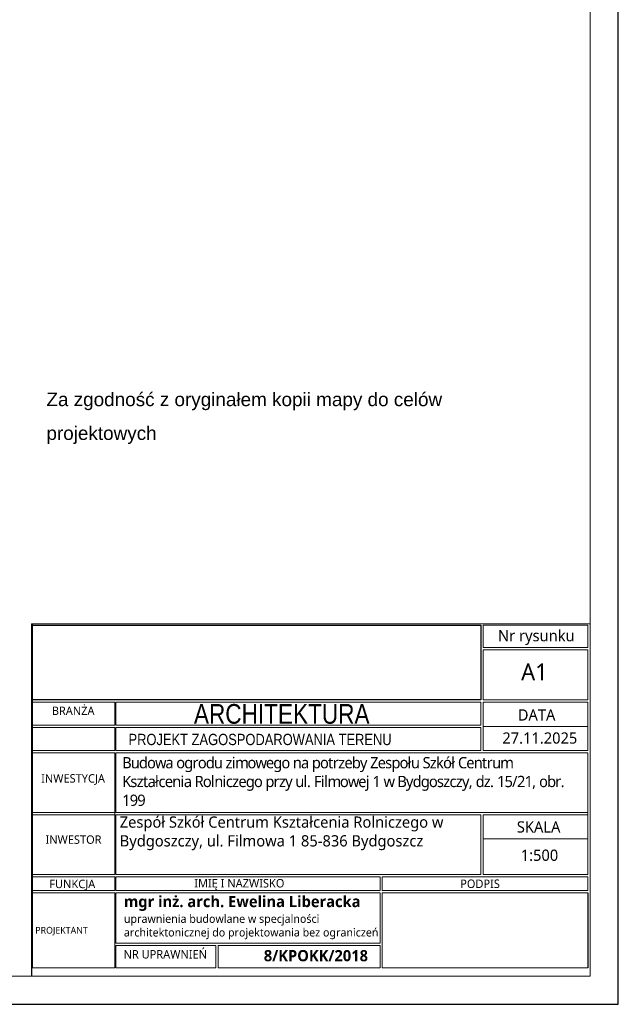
# Model space of a CAD drawing. Header units: millimetres. Extents: x 6503307 to 6504695, y 5886099 to 5887123.
# Tile 27 of 77: x 6503553 to 6503606, y 5886959 to 5887047. Entities that reach past the tile are written whole.
import ezdxf

# ---------------------------------------------------------------- set-up
doc = ezdxf.new("R2010")
doc.units = ezdxf.units.MM
for name, color, linetype, lineweight in [('0-A-wymiary', 7, 'Continuous', 9), ('1_KONST', 5, 'Continuous', 20), ('a_bud istneijacy', 7, 'Continuous', 25)]:
    doc.layers.add(name, color=color, linetype=linetype, lineweight=lineweight)
doc.layers.add('Linie_tabeli', color=7, linetype='Continuous')
doc.styles.add('FOR_ARIAL', font='arial.ttf')
doc.styles.add('tekst', font='msyhl.ttc', dxfattribs={"height": 1})
picture_1 = doc.add_image_def('image1.jpg', size_in_pixel=(1523, 254))

msp = doc.modelspace()

# ---------------------------------------------------------------- linework, layer by layer
at = {"color": 0}
for p, q in [((6503554.1824, 5886992.87689), (6503554.1824, 5886961.59383)), ((6503603.5824, 5886968.99021), (6503603.5824, 5886962.33316))]:
    msp.add_line(p, q, dxfattribs=at)
at = {"layer": '0-A-wymiary', "linetype": 'ByBlock'}
for p, q in [((6503603.7824, 5886999.19649), (6503603.7824, 5886961.59571)), ((6503603.6824, 5886992.87689), (6503554.1824, 5886992.87689)), ((6503554.2824, 5886992.87689), (6503554.2824, 5886962.33316)), ((6503603.7824, 5886992.87689), (6503554.2824, 5886992.87689)), ((6503554.2824, 5886992.77689), (6503554.2824, 5886980.43024)), ((6503554.2824, 5886992.77689), (6503594.0824, 5886992.77689)), ((6503555.2824, 5886992.77689), (6503594.0824, 5886992.77689)), ((6503556.96059, 5886992.87689), (6503603.6824, 5886992.87689)), ((6503556.96059, 5886992.87689), (6503603.6824, 5886992.87689)), ((6503594.2824, 5886992.77689), (6503603.5824, 5886992.77689)), ((6503594.2824, 5886990.78686), (6503594.2824, 5886992.77689)), ((6503603.5824, 5886992.77689), (6503603.5824, 5886990.78686)), ((6503603.5824, 5886990.78686), (6503594.2824, 5886990.78686)), ((6503594.2824, 5886990.58686), (6503603.5824, 5886990.58686)), ((6503594.2824, 5886986.13024), (6503594.2824, 5886990.58686)), ((6503603.5824, 5886990.58686), (6503603.5824, 5886986.13024)), ((6503603.5824, 5886986.13024), (6503594.2824, 5886986.13024)), ((6503603.5824, 5886986.13024), (6503594.2824, 5886986.13024)), ((6503561.6824, 5886985.93024), (6503561.6824, 5886983.88024)), ((6503554.2824, 5886983.88024), (6503561.5824, 5886983.88024)), ((6503561.6824, 5886983.68024), (6503561.6824, 5886981.63024)), ((6503594.2824, 5886983.78024), (6503603.5824, 5886983.78024)), ((6503554.2824, 5886981.43024), (6503561.5824, 5886981.43024)), ((6503554.2824, 5886981.43024), (6503561.5824, 5886981.43024)), ((6503561.5824, 5886981.43024), (6503561.5824, 5886974.34926)), ((6503561.6824, 5886981.43024), (6503561.6824, 5886976.13024)), ((6503561.6824, 5886981.43024), (6503603.5824, 5886981.43024)), ((6503603.5824, 5886981.43024), (6503603.5824, 5886975.87277)), ((6503554.2824, 5886971.19279), (6503554.2824, 5886980.43024)), ((6503561.5824, 5886976.13024), (6503554.2824, 5886976.13024)), ((6503561.5824, 5886976.13024), (6503554.2824, 5886976.13024)), ((6503603.5824, 5886976.13024), (6503561.6824, 5886976.13024)), ((6503561.6824, 5886975.93024), (6503561.6824, 5886970.63024)), ((6503594.2824, 5886973.78024), (6503603.5824, 5886973.78024)), ((6503561.6824, 5886970.43024), (6503561.6824, 5886969.19021)), ((6503561.6824, 5886970.43024), (6503561.6824, 5886969.19021)), ((6503554.2824, 5886962.41614), (6503554.2824, 5886968.99021)), ((6503554.2824, 5886968.99021), (6503561.5824, 5886968.99021)), ((6503561.5824, 5886968.99021), (6503561.5824, 5886962.33316)), ((6503561.6824, 5886968.99021), (6503561.6824, 5886964.51111)), ((6503561.6824, 5886968.99021), (6503585.13276, 5886968.99021)), ((6503561.6824, 5886964.51111), (6503561.6824, 5886968.99021)), ((6503585.13276, 5886968.99021), (6503585.13276, 5886964.51111)), ((6503585.33276, 5886968.99021), (6503594.0824, 5886968.99021)), ((6503585.33276, 5886962.33316), (6503585.33276, 5886968.99021)), ((6503585.33276, 5886968.99021), (6503603.5824, 5886968.99021)), ((6503585.13276, 5886964.51111), (6503561.6824, 5886964.51111)), ((6503561.6824, 5886964.31111), (6503561.6824, 5886962.33316)), ((6503561.6824, 5886962.33316), (6503561.6824, 5886964.31111)), ((6503570.55291, 5886964.31111), (6503570.55291, 5886962.33316)), ((6503554.2824, 5886962.33316), (6503561.5824, 5886962.33316)), ((6503585.33276, 5886962.33316), (6503603.5824, 5886962.33316))]:
    msp.add_line(p, q, dxfattribs=at)
for points in [[(6503561.5824, 5886983.88024), (6503554.2824, 5886983.88024), (6503554.2824, 5886985.93024), (6503561.5824, 5886985.93024)], [(6503561.6824, 5886985.93024), (6503594.0824, 5886985.93024), (6503594.0824, 5886983.88024), (6503561.6824, 5886983.88024)], [(6503596.7824, 5886985.93024), (6503603.5824, 5886985.93024), (6503603.5824, 5886981.63024), (6503596.7824, 5886981.63024)], [(6503561.5824, 5886981.63024), (6503554.2824, 5886981.63024), (6503554.2824, 5886983.68024), (6503561.5824, 5886983.68024)], [(6503561.5824, 5886981.63024), (6503554.2824, 5886981.63024), (6503554.2824, 5886983.68024), (6503561.5824, 5886983.68024)], [(6503561.6824, 5886983.68024), (6503594.0824, 5886983.68024), (6503594.0824, 5886981.63024), (6503561.6824, 5886981.63024)], [(6503561.5824, 5886970.63024), (6503554.2824, 5886970.63024), (6503554.2824, 5886975.93024), (6503561.5824, 5886975.93024)], [(6503561.6824, 5886975.93024), (6503594.0824, 5886975.93024), (6503594.0824, 5886970.63024), (6503561.6824, 5886970.63024)], [(6503561.5824, 5886969.19021), (6503554.2824, 5886969.19021), (6503554.2824, 5886970.43024), (6503561.5824, 5886970.43024)], [(6503561.6824, 5886970.43024), (6503585.13276, 5886970.43024), (6503585.13276, 5886969.19021), (6503561.6824, 5886969.19021)], [(6503570.55291, 5886962.33316), (6503561.6824, 5886962.33316), (6503561.6824, 5886964.31111), (6503570.55291, 5886964.31111)], [(6503570.75291, 5886964.31111), (6503585.13276, 5886964.31111), (6503585.13276, 5886962.33316), (6503570.75291, 5886962.33316)]]:
    msp.add_lwpolyline(points, dxfattribs=at)
for points in [[(6503554.2824, 5886985.93024), (6503561.5824, 5886985.93024), (6503561.5824, 5886983.88024), (6503554.2824, 5886983.88024)], [(6503594.2824, 5886985.93024), (6503603.5824, 5886985.93024), (6503603.5824, 5886981.63024), (6503594.2824, 5886981.63024)], [(6503554.2824, 5886983.68024), (6503561.5824, 5886983.68024), (6503561.5824, 5886981.63024), (6503554.2824, 5886981.63024)], [(6503554.2824, 5886975.93024), (6503561.5824, 5886975.93024), (6503561.5824, 5886970.63024), (6503554.2824, 5886970.63024)], [(6503594.2824, 5886975.93024), (6503603.5824, 5886975.93024), (6503603.5824, 5886970.63024), (6503594.2824, 5886970.63024)], [(6503554.2824, 5886970.43024), (6503561.5824, 5886970.43024), (6503561.5824, 5886969.19021), (6503554.2824, 5886969.19021)], [(6503585.33276, 5886970.43024), (6503603.5824, 5886970.43024), (6503603.5824, 5886969.19021), (6503585.33276, 5886969.19021)], [(6503570.75291, 5886964.31111), (6503585.13276, 5886964.31111), (6503585.13276, 5886962.33316), (6503570.75291, 5886962.33316)]]:
    msp.add_lwpolyline(points, close=True, dxfattribs=at)
at = {"layer": '1_KONST', "color": 0}
msp.add_lwpolyline([(6503358.68373, 5886961.58637), (6503603.7824, 5886961.59571), (6503603.7824, 5887104.49493), (6503358.68373, 5887104.49493)], close=True, dxfattribs=at)
at = {"layer": 'Linie_tabeli', "color": 0}
msp.add_lwpolyline([(6503355.2809, 5886959.09571), (6503606.2824, 5886959.09571), (6503606.2824, 5887107.59571), (6503355.2809, 5887107.59571)], close=True, dxfattribs=at)

# ---------------------------------------------------------------- texts
at = {"layer": '0-A-wymiary', "linetype": 'ByBlock', "attachment_point": 1, "style": 'tekst'}
for s, width, heights, insert, char_height in [('{\\f@Microsoft YaHei Light|b0|i0|c238|p34;Nr rysunku}', 375.1737235, [18.56928], (6503595.60168, 5886992.33552, -0.09521), 1), ('{\\f@Microsoft YaHei Light|b0|i0|c238|p34;A1}', 375.1737235, [0], (6503597.65632, 5886989.36554, -0.09521), 1.5), ('{\\f@Microsoft YaHei Light|b0|i0|c238|p34;BRANŻA}', 375.1737235, [0], (6503555.99567, 5886985.5383, -0.09521), 0.75), ('{\\FTechnicLite|c2;ARCHITEKTURA}', 375.1737235, [0], (6503568.61225, 5886985.76104, -0.09521), 1.75), ('{\\f@Microsoft YaHei Light|b0|i0|c238|p34;DATA}', 375.1737235, [0], (6503597.3583, 5886985.29338, -0.09521), 1), ('{\\f@Microsoft YaHei Light|b0|i0|c238|p34;INWESTYCJA}', 375.1737235, [0], (6503555.05064, 5886979.53356, -0.09521), 0.75), ('{\\f@Microsoft YaHei Light|b0|i0|c238|p34;SKALA}', 375.1737235, [0], (6503597.27685, 5886975.3467, -0.09521), 1), ('{\\f@Microsoft YaHei Light|b0|i0|c238|p34;INWESTOR}', 375.1737235, [0], (6503555.43647, 5886974.09926, -0.09521), 0.75), ('{\\f@Microsoft YaHei Light|b0|i0|c238|p34;1:500}', 375.1737235, [0], (6503597.62046, 5886972.83509, -0.09521), 1), ('{\\fYu Gothic Medium|b0|i0|c238|p34;IMIĘ I NAZWISKO}', 375.1737235, [0], (6503568.64474, 5886970.22305), 0.75), ('{\\f@Microsoft YaHei Light|b0|i0|c238|p34;FUNKCJA}', 375.1737235, [0], (6503555.77705, 5886970.16394), 0.75), ('{\\fYu Gothic Medium|b0|i0|c238|p34;PODPIS}', 375.1737235, [0], (6503592.24616, 5886970.17546), 0.75), ('{\\f@Microsoft YaHei Light|b1|i0|c238|p34;\\H1.37614x;mgr inż. arch. Ewelina Liberacka\\P\\f@Microsoft YaHei Light|b0|i0|c238|p34;\\H0.72667x;uprawnienia budowlane w specjalności\\Parchitektonicznej do projektowania bez ograniczeń}', 787.5600562, [155.32673], (6503562.39871, 5886968.72394), 0.72667), ('{\\f@Microsoft YaHei Light|b0|i0|c238|p34;NR UPRAWNIEŃ}', 375.1737235, [0], (6503562.36632, 5886963.91302), 0.75), ('\\A1;{\\f@Microsoft YaHei Light|b1|i0|c238|p34;8/KPOKK/2018}', 438.0231175, [185.55502], (6503574.81549, 5886963.91381), 1)]:
    msp.add_mtext_dynamic_manual_height_columns(s, width=width, gutter_width=12.5, heights=heights, dxfattribs=dict(at, insert=insert, char_height=char_height))
for s, insert, char_height, width in [('\\pxi-3,l6,t6;{\\FTechnicLite|c2;\\H0.714286x;PROJEKT ZAGOSPODAROWANIA TERENU}', (6503558.60664, 5886983.11653), 1.4, 687.5366874), ('{\\f@Microsoft YaHei Light|b0|i0|c238|p34;27.11.2025}', (6503595.98686, 5886983.24415, -0.09521), 1, 375.1737235), ('{\\T0.9;\\f@Microsoft YaHei Light|b0|i0|c238|p34;Budowa ogrodu zimowego na potrzeby Zespołu Szkół Centrum Kształcenia Rolniczego przy ul. Filmowej 1 w Bydgoszczy, dz. 15/21, obr. 199}', (6503562.24277, 5886981.05273), 1, 40.3293035), ('{\\A1;\\fMicrosoft YaHei Light|b0|i0|c238|p34;Zespół Szkół Centrum Kształcenia Rolniczego w \\PBydgoszczy, ul. Filmowa 1 85-836 Bydgoszcz}', (6503562.02678, 5886975.77997), 1, 724.2058682), ('{\\f@Microsoft YaHei Light|b0|i0|c238|p34;PROJEKTANT}', (6503554.52913, 5886965.97375, -0.09521), 0.6, 375.1737235)]:
    msp.add_mtext(s, dxfattribs=dict(at, insert=insert, char_height=char_height, width=width))
at = {"layer": 'a_bud istneijacy', "linetype": 'Continuous', "insert": (6503555.52036, 5887013.41605), "char_height": 1.2, "attachment_point": 1, "style": 'FOR_ARIAL'}
msp.add_mtext_dynamic_manual_height_columns('\\pxsm1.5;Za zgodność z oryginałem kopii mapy do celów projektowych', width=42.6031492, gutter_width=0.2, heights=[57.63014], dxfattribs=at)

# ---------------------------------------------------------------- pictures from other files: only their frames are drawn
at = {"color": 0, "linetype": 'ByBlock'}
image = msp.add_image(picture_1, insert=(6503554.2824, 5886986.13024), size_in_units=(39.8, 6.63769), dxfattribs=at)
image.dxf.flags = 7

doc.saveas('drawing.dxf')
